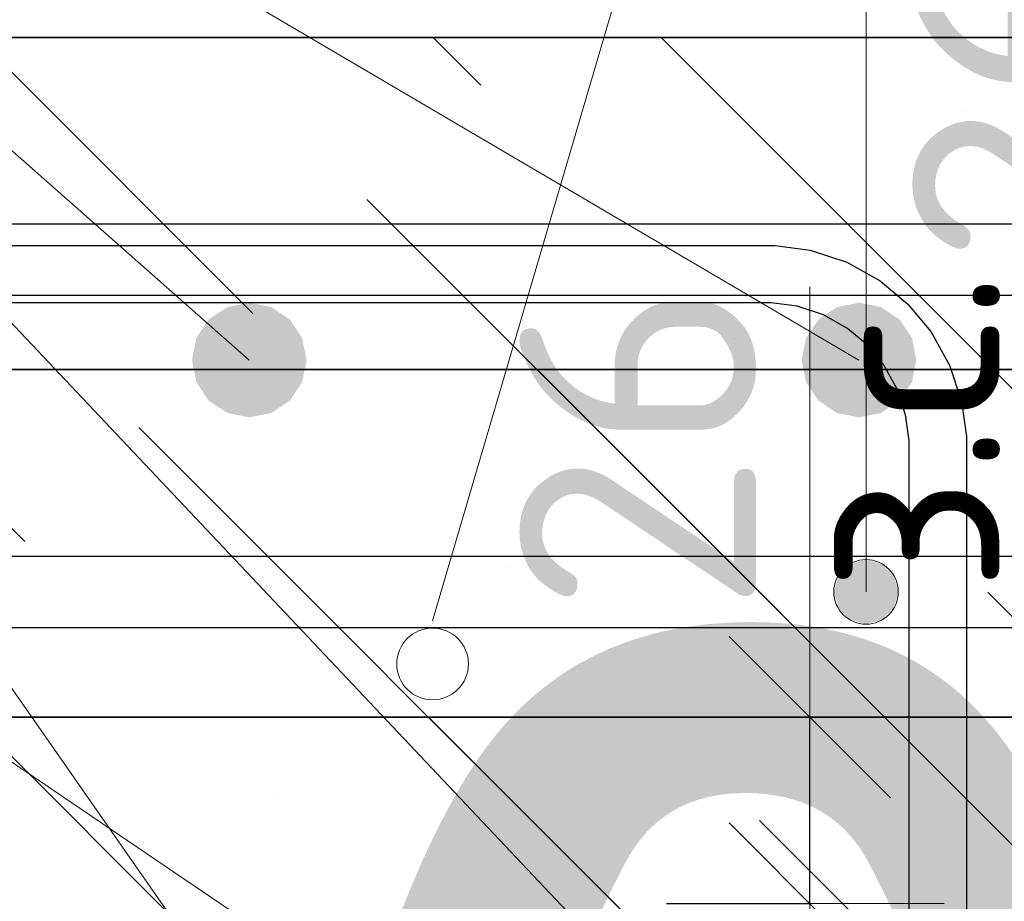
# Model space of a CAD drawing. Header units: metres. Extents: x -38 to 97, y -15 to 21.
# Tile 137 of 229: x 72.368 to 72.506, y 6.558 to 6.681. Entities that reach past the tile are written whole.
import ezdxf

# ---------------------------------------------------------------- set-up
doc = ezdxf.new("R2010")
doc.units = ezdxf.units.M
doc.header["$PDMODE"] = 65
for name, color, linetype, lineweight in [('XR$3$Арм. стержнями верхней зоны', 180, 'Continuous', 35), ('XR$3$Арм.стержн. Арматура края', 96, 'Continuous', 35), ('XR$3$Арм.стержн. Хомут', 240, 'Continuous', 35), ('XR$3$Арм.стержн.горизонт. 1', 180, 'Continuous', 35), ('XR$3$Размерная линия_ общее', 7, 'Continuous', 13), ('XR$4$Арм.стержн.горизонт. 1', 180, 'Continuous', 35), ('XR$4$Размерная линия_ общее', 7, 'Continuous', 13), ('XR$6$Арм. стержнями верхней зоны', 180, 'Continuous', 35), ('XR$6$Арм.стержн. Арматура края', 96, 'Continuous', 35), ('XR$6$ВК__отв в полу 1-2 эт', 220, 'Continuous', 25), ('XR$6$Размерная линия_ общее', 7, 'Continuous', 13)]:
    doc.layers.add(name, color=color, linetype=linetype, lineweight=lineweight)
doc.styles.add('ISOCPEUR', font='txt')
doc.dimstyles.new('DIMSTYLE_11', dxfattribs={"dimtxt": 0.033, "dimasz": 0.0375, "dimexe": 0, "dimexo": 0, "dimgap": 0.0165, "dimtad": 2, "dimdec": 0, "dimlfac": 1000, "dimrnd": 1, "dimzin": 12, "dimdsep": 46, "dimtxsty": 'ISOCPEUR', "dimblk1": 'ALL_ML_STRICH', "dimblk2": 'ALL_ML_STRICH', "dimsah": 1, "dimcen": 0, "dimclrd": 7, "dimclre": 256, "dimclrt": 7, "dimadec": 0, "dimazin": 0, "dimtfac": 1, "dimtdec": 0, "dimtix": 1, "dimtmove": 2, "dimatfit": 3, "dimfxl": 0, "dimtvp": 1.2, "dimtzin": 0, "dimlwd": 0, "dimlwe": -3, "dimarcsym": 0})
pattern_1 = [(135, (0, 0), (-0.031819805, -0.031819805), [0.4, -0.05, 0, -0.05]), (135, (-0.01591, -0.01591), (-0.031819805, -0.031819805), [0.8, -0.1, 0.1, -0.1])]

# ---------------------------------------------------------------- blocks, each defined once
blk = doc.blocks.new('ALL_ML_STRICH')
at = {"color": 0, "linetype": 'ByBlock', "lineweight": -2}
for p, q in [((0, -0.5), (0, 0.5)), ((-0.3, -0.3), (0.3, 0.3)), ((-1, 0), (0.5, 0))]:
    blk.add_line(p, q, dxfattribs=at)
blk = doc.blocks.new('*D143')
at = {"layer": 'DEFPOINTS', "color": 7, "linetype": 'Continuous', "lineweight": 13, "transparency": 33554687}
for p in [(72.50314, 6.67826), (72.50314, 6.65226), (72.54312, 6.65226)]:
    blk.add_point(p, dxfattribs=at)
at = {"layer": 'XR$3$Размерная линия_ общее', "color": 253, "linetype": 'Continuous', "lineweight": -2, "true_color": 0xa0a0a0, "transparency": 33554687}
for p, q in [((72.52314, 6.67826), (72.54312, 6.67826)), ((72.52314, 6.65226), (72.54312, 6.65226))]:
    blk.add_line(p, q, dxfattribs=at)
at = {"layer": 'XR$3$Размерная линия_ общее', "color": 7, "linetype": 'Continuous', "lineweight": -2, "transparency": 33554687}
blk.add_line((72.54312, 6.65226), (72.54312, 6.67826), dxfattribs=at)
at = {"layer": 'XR$3$Размерная линия_ общее', "color": 7, "linetype": 'Continuous', "lineweight": 13, "transparency": 33554687, "xscale": 0.0375, "yscale": 0.0375, "zscale": 0.0375}
for p, rotation in [((72.54312, 6.67826), 90), ((72.54312, 6.65226), 270)]:
    blk.add_blockref('ALL_ML_STRICH', p, dxfattribs=dict(at, rotation=rotation))
at = {"layer": 'XR$3$Размерная линия_ общее', "color": 7, "linetype": 'Continuous', "lineweight": 13, "transparency": 33554687, "insert": (72.54266, 6.69562), "char_height": 0.027, "width": 0.00135, "attachment_point": 1, "rotation": 90, "line_spacing_factor": 0.60241, "style": 'ISOCPEUR'}
blk.add_mtext('з.с.', dxfattribs=at)
at = {"layer": 'XR$3$Размерная линия_ общее', "color": 7, "linetype": 'Continuous', "lineweight": 13, "transparency": 33554687, "insert": (72.51912, 6.71598), "char_height": 0.033, "width": 0.066, "attachment_point": 5, "rotation": 90, "style": 'ISOCPEUR'}
blk.add_mtext('\\A1;{26}', dxfattribs=at)
blk = doc.blocks.new('*D495')
at = {"layer": 'DEFPOINTS', "color": 7, "linetype": 'Continuous', "lineweight": 13, "transparency": 33554687}
for p in [(72.4384, 6.58345), (72.4384, 6.55745), (72.47839, 6.55745)]:
    blk.add_point(p, dxfattribs=at)
at = {"layer": 'XR$4$Размерная линия_ общее', "color": 253, "linetype": 'Continuous', "lineweight": -2, "true_color": 0xa0a0a0, "transparency": 33554687}
for p, q in [((72.4584, 6.58345), (72.47839, 6.58345)), ((72.4584, 6.55745), (72.47839, 6.55745))]:
    blk.add_line(p, q, dxfattribs=at)
at = {"layer": 'XR$4$Размерная линия_ общее', "color": 7, "linetype": 'Continuous', "lineweight": -2, "transparency": 33554687}
blk.add_line((72.47839, 6.55745), (72.47839, 6.58345), dxfattribs=at)
at = {"layer": 'XR$4$Размерная линия_ общее', "color": 7, "linetype": 'Continuous', "lineweight": 13, "transparency": 33554687, "xscale": 0.0375, "yscale": 0.0375, "zscale": 0.0375}
for p, rotation in [((72.47839, 6.58345), 90), ((72.47839, 6.55745), 270)]:
    blk.add_blockref('ALL_ML_STRICH', p, dxfattribs=dict(at, rotation=rotation))
at = {"layer": 'XR$4$Размерная линия_ общее', "color": 7, "linetype": 'Continuous', "lineweight": 13, "transparency": 33554687, "insert": (72.47793, 6.60081), "char_height": 0.027, "width": 0.00135, "attachment_point": 1, "rotation": 90, "line_spacing_factor": 0.60241, "style": 'ISOCPEUR'}
blk.add_mtext('з.с.', dxfattribs=at)
at = {"layer": 'XR$4$Размерная линия_ общее', "color": 7, "linetype": 'Continuous', "lineweight": 13, "transparency": 33554687, "insert": (72.45439, 6.62117), "char_height": 0.033, "width": 0.066, "attachment_point": 5, "rotation": 90, "style": 'ISOCPEUR'}
blk.add_mtext('\\A1;{26}', dxfattribs=at)
blk = doc.blocks.new('*D947')
at = {"layer": 'DEFPOINTS', "color": 7, "linetype": 'Continuous', "lineweight": 13, "transparency": 33554687}
for p in [(72.49323, 6.63192), (72.49323, 6.60592), (72.53322, 6.60592)]:
    blk.add_point(p, dxfattribs=at)
at = {"layer": 'XR$6$Размерная линия_ общее', "color": 253, "linetype": 'Continuous', "lineweight": -2, "true_color": 0xa0a0a0, "transparency": 33554687}
for p, q in [((72.51323, 6.63192), (72.53322, 6.63192)), ((72.51323, 6.60592), (72.53322, 6.60592))]:
    blk.add_line(p, q, dxfattribs=at)
at = {"layer": 'XR$6$Размерная линия_ общее', "color": 7, "linetype": 'Continuous', "lineweight": -2, "transparency": 33554687}
blk.add_line((72.53322, 6.60592), (72.53322, 6.63192), dxfattribs=at)
at = {"layer": 'XR$6$Размерная линия_ общее', "color": 7, "linetype": 'Continuous', "lineweight": 13, "transparency": 33554687, "xscale": 0.0375, "yscale": 0.0375, "zscale": 0.0375}
for p, rotation in [((72.53322, 6.63192), 90), ((72.53322, 6.60592), 270)]:
    blk.add_blockref('ALL_ML_STRICH', p, dxfattribs=dict(at, rotation=rotation))
at = {"layer": 'XR$6$Размерная линия_ общее', "color": 7, "linetype": 'Continuous', "lineweight": 13, "transparency": 33554687, "insert": (72.53275, 6.64929), "char_height": 0.027, "width": 0.00135, "attachment_point": 1, "rotation": 90, "line_spacing_factor": 0.60241, "style": 'ISOCPEUR'}
blk.add_mtext('з.с.', dxfattribs=at)
at = {"layer": 'XR$6$Размерная линия_ общее', "color": 7, "linetype": 'Continuous', "lineweight": 13, "transparency": 33554687, "insert": (72.50922, 6.66965), "char_height": 0.033, "width": 0.066, "attachment_point": 5, "rotation": 90, "style": 'ISOCPEUR'}
blk.add_mtext('\\A1;{26}', dxfattribs=at)

msp = doc.modelspace()

# ---------------------------------------------------------------- hatches: boundary and pattern name
at = {"linetype": 'Continuous', "lineweight": 25, "transparency": 33554687}
h = msp.add_hatch(dxfattribs=at)
h.set_pattern_fill('__________540', scale=0.015, style=0, pattern_type=2)
h.set_pattern_definition(pattern_1)
h.paths.add_polyline_path([(72.52526, 6.67826), (72.27526, 6.67826), (72.27526, 6.37826), (72.52526, 6.37826)], flags=0)
at = {"linetype": 'Continuous', "lineweight": 13, "transparency": 33554687}
h = msp.add_hatch(dxfattribs=at)
h.set_pattern_fill('__________540', scale=0.015, style=0, pattern_type=2)
h.set_pattern_definition(pattern_1)
h.paths.add_polyline_path([(72.12578, 6.63192), (72.12578, 6.43192), (72.57861, 6.43192), (72.57861, 6.63192)], flags=0)
h = msp.add_hatch(dxfattribs=at)
h.set_pattern_fill('__________540', scale=0.015, style=0, pattern_type=2)
h.set_pattern_definition(pattern_1)
h.paths.add_polyline_path([(72.21432, 6.58345), (72.21432, 6.38345), (72.62859, 6.38345), (72.62859, 6.58345)], flags=0)
at = {"layer": 'XR$3$Арм.стержн.горизонт. 1', "linetype": 'Continuous', "lineweight": 50, "transparency": 33554687}
for points in [[(72.40819, 6.63326), (72.40758, 6.63632), (72.40584, 6.63892), (72.40325, 6.64065), (72.40019, 6.64126), (72.39713, 6.64065), (72.39453, 6.63892), (72.3928, 6.63632), (72.39219, 6.63326), (72.3928, 6.6302), (72.39453, 6.6276), (72.39713, 6.62587), (72.40019, 6.62526), (72.40325, 6.62587), (72.40584, 6.6276), (72.40758, 6.6302)], [(72.49326, 6.63326), (72.49266, 6.63632), (72.49092, 6.63892), (72.48833, 6.64065), (72.48526, 6.64126), (72.4822, 6.64065), (72.47961, 6.63892), (72.47787, 6.63632), (72.47726, 6.63326), (72.47787, 6.6302), (72.47961, 6.6276), (72.4822, 6.62587), (72.48526, 6.62526), (72.48833, 6.62587), (72.49092, 6.6276), (72.49266, 6.6302)]]:
    msp.add_hatch(color=7, dxfattribs=at).paths.add_polyline_path(points)
at = {"layer": 'XR$6$Арм. стержнями верхней зоны', "linetype": 'Continuous', "lineweight": 13, "transparency": 33554687}
for points in [[(72.484, 6.60479), (72.4885, 6.60479), (72.48625, 6.60542)], [(72.4885, 6.60479), (72.484, 6.60479), (72.48238, 6.60317)], [(72.4885, 6.60479), (72.48238, 6.60317), (72.49012, 6.60317)], [(72.49012, 6.60317), (72.48238, 6.60317), (72.48175, 6.60092)], [(72.49012, 6.60317), (72.48175, 6.60092), (72.49075, 6.60092)], [(72.49075, 6.60092), (72.48175, 6.60092), (72.48238, 6.59867)], [(72.49075, 6.60092), (72.48238, 6.59867), (72.49012, 6.59867)], [(72.49012, 6.59867), (72.48238, 6.59867), (72.484, 6.59705)], [(72.49012, 6.59867), (72.484, 6.59705), (72.4885, 6.59705)], [(72.4885, 6.59705), (72.484, 6.59705), (72.48625, 6.59642)]]:
    msp.add_hatch(color=7, dxfattribs=at).paths.add_polyline_path(points)

# ---------------------------------------------------------------- linework, layer by layer
at = {"color": 7, "linetype": 'Continuous', "lineweight": 35, "transparency": 33554687}
for p, q in [((72.52526, 6.67826), (72.27526, 6.67826)), ((72.57861, 6.63192), (72.12578, 6.63192)), ((72.62859, 6.58345), (72.21432, 6.58345))]:
    msp.add_line(p, q, dxfattribs=at)
at = {"color": 7, "linetype": 'Continuous', "lineweight": 13, "transparency": 33554687}
msp.add_line((72.47839, 6.58345), (72.47839, 6.64345), dxfattribs=at)
msp.add_circle((72.42577, 6.59087), 0.005, dxfattribs=at)
at = {"layer": 'XR$3$Арм. стержнями верхней зоны', "color": 4, "linetype": 'Continuous', "lineweight": 25, "transparency": 33554687}
msp.add_lwpolyline([(72.30026, 6.65226), (72.66223, 6.65226), (72.66223, 6.64226), (72.30026, 6.64226), (72.30026, 6.65226)], dxfattribs=at)
at = {"layer": 'XR$3$Арм.стержн. Арматура края', "color": 4, "linetype": 'Continuous', "lineweight": 25, "transparency": 33554687}
for points in [[(72.66223, 6.51826), (72.33355, 6.51826), (72.32745, 6.51911), (72.3211, 6.5212), (72.31526, 6.52448), (72.31044, 6.5285), (72.30642, 6.53331), (72.30315, 6.53916), (72.30106, 6.54551), (72.30021, 6.55161), (72.30021, 6.61891), (72.30106, 6.62501), (72.30315, 6.63136), (72.30642, 6.63721), (72.31044, 6.64202), (72.31526, 6.64604), (72.3211, 6.64932), (72.32745, 6.65141), (72.33355, 6.65226), (72.66223, 6.65226)], [(72.66223, 6.64226), (72.33425, 6.64226), (72.32973, 6.64163), (72.32515, 6.64012), (72.32095, 6.63777), (72.31754, 6.63492), (72.31469, 6.63151), (72.31234, 6.62732), (72.31084, 6.62274), (72.31021, 6.61822), (72.31021, 6.5523), (72.31084, 6.54778), (72.31234, 6.5432), (72.31469, 6.53901), (72.31754, 6.5356), (72.32095, 6.53275), (72.32515, 6.5304), (72.32973, 6.52889), (72.33425, 6.52826), (72.66223, 6.52826)]]:
    msp.add_lwpolyline(points, dxfattribs=at)
at = {"layer": 'XR$3$Арм.стержн. Хомут', "color": 40, "linetype": 'Continuous', "lineweight": 25, "transparency": 33554687}
for points in [[(72.3269, 6.64926), (72.47359, 6.64926), (72.47847, 6.64858), (72.48355, 6.64691), (72.48822, 6.64429), (72.49207, 6.64107), (72.49529, 6.63722), (72.49791, 6.63254), (72.49959, 6.62746), (72.50026, 6.62258), (72.50026, 6.42994), (72.49959, 6.42506), (72.49791, 6.41998), (72.49529, 6.4153), (72.49207, 6.41145), (72.48822, 6.40823), (72.48355, 6.40561), (72.47847, 6.40394), (72.47359, 6.40326), (72.3269, 6.40326)], [(72.3269, 6.64926), (72.47359, 6.64926), (72.47847, 6.64858), (72.48355, 6.64691), (72.48822, 6.64429), (72.49207, 6.64107), (72.49529, 6.63722), (72.49791, 6.63254), (72.49959, 6.62746), (72.50026, 6.62258), (72.50026, 6.42994), (72.49959, 6.42506), (72.49791, 6.41998), (72.49529, 6.4153), (72.49207, 6.41145), (72.48822, 6.40823), (72.48355, 6.40561), (72.47847, 6.40394), (72.47359, 6.40326), (72.3269, 6.40326)], [(72.32746, 6.41126), (72.47303, 6.41126), (72.47665, 6.41176), (72.48031, 6.41297), (72.48367, 6.41485), (72.4864, 6.41713), (72.48868, 6.41986), (72.49055, 6.42321), (72.49176, 6.42687), (72.49226, 6.43049), (72.49226, 6.62203), (72.49176, 6.62564), (72.49055, 6.62931), (72.48868, 6.63266), (72.4864, 6.63539), (72.48367, 6.63767), (72.48031, 6.63955), (72.47665, 6.64076), (72.47303, 6.64126), (72.32746, 6.64126)], [(72.32746, 6.41126), (72.47303, 6.41126), (72.47665, 6.41176), (72.48031, 6.41297), (72.48367, 6.41485), (72.4864, 6.41713), (72.48868, 6.41986), (72.49055, 6.42321), (72.49176, 6.42687), (72.49226, 6.43049), (72.49226, 6.62203), (72.49176, 6.62564), (72.49055, 6.62931), (72.48868, 6.63266), (72.4864, 6.63539), (72.48367, 6.63767), (72.48031, 6.63955), (72.47665, 6.64076), (72.47303, 6.64126), (72.32746, 6.64126)]]:
    msp.add_lwpolyline(points, dxfattribs=at)
at = {"layer": 'XR$3$Арм.стержн.горизонт. 1', "color": 7, "linetype": 'Continuous', "lineweight": 13, "transparency": 33554687}
for q in [(72.4853, 6.41826), (72.4853, 6.51326), (72.48526, 6.63326), (72.40019, 6.63326)]:
    msp.add_line((72.23031, 6.78305), q, dxfattribs=at)
at = {"layer": 'XR$4$Арм.стержн.горизонт. 1', "color": 7, "linetype": 'Continuous', "lineweight": 13, "transparency": 33554687}
msp.add_line((72.1672, 6.71235), (72.42428, 6.53845), dxfattribs=at)
at = {"layer": 'XR$6$Арм. стержнями верхней зоны', "color": 7, "linetype": 'Continuous', "lineweight": 13, "transparency": 33554687}
for p, q in [((72.48625, 6.80286), (72.48625, 6.60092)), ((72.48625, 6.60542), (72.48625, 6.60542)), ((72.48175, 6.60092), (72.48175, 6.60092)), ((72.49075, 6.60092), (72.49075, 6.60092)), ((72.48625, 6.59642), (72.48625, 6.59642))]:
    msp.add_line(p, q, dxfattribs=at)
at = {"layer": 'XR$6$Арм. стержнями верхней зоны', "color": 4, "linetype": 'Continuous', "lineweight": 25, "transparency": 33554687}
msp.add_lwpolyline([(72.15077, 6.60592), (72.58361, 6.60592), (72.58361, 6.59592), (72.15077, 6.59592), (72.15077, 6.60592)], dxfattribs=at)
at = {"layer": 'XR$6$Арм. стержнями верхней зоны', "color": 7, "linetype": 'Continuous', "lineweight": 13, "transparency": 33554687}
msp.add_circle((72.48625, 6.60092), 0.0045, dxfattribs=at)
at = {"layer": 'XR$6$Арм.стержн. Арматура края', "color": 4, "linetype": 'Continuous', "lineweight": 25, "transparency": 33554687}
for points in [[(72.58361, 6.47192), (72.17933, 6.47192), (72.17411, 6.47265), (72.16868, 6.47444), (72.16367, 6.47725), (72.15954, 6.4807), (72.15609, 6.48482), (72.15328, 6.48983), (72.15149, 6.49527), (72.15077, 6.50049), (72.15077, 6.57736), (72.15149, 6.58258), (72.15328, 6.58801), (72.15609, 6.59302), (72.15954, 6.59715), (72.16367, 6.6006), (72.16868, 6.60341), (72.17411, 6.6052), (72.17933, 6.60592), (72.58361, 6.60592)], [(72.58361, 6.59592), (72.18002, 6.59592), (72.17639, 6.59542), (72.17272, 6.59421), (72.16936, 6.59233), (72.16664, 6.59005), (72.16436, 6.58733), (72.16248, 6.58397), (72.16127, 6.5803), (72.16077, 6.57667), (72.16077, 6.50118), (72.16127, 6.49755), (72.16248, 6.49388), (72.16436, 6.49052), (72.16664, 6.4878), (72.16936, 6.48552), (72.17272, 6.48364), (72.17639, 6.48243), (72.18002, 6.48192), (72.58361, 6.48192)]]:
    msp.add_lwpolyline(points, dxfattribs=at)
at = {"layer": 'XR$6$ВК__отв в полу 1-2 эт', "color": 7, "linetype": 'Continuous', "lineweight": 13, "transparency": 33554687}
msp.add_line((72.42577, 6.59687), (72.48625, 6.80286), dxfattribs=at)

# ---------------------------------------------------------------- texts
at = {"color": 7, "linetype": 'Continuous', "lineweight": 35, "transparency": 33554687, "insert": (70.35063, 6.34671), "char_height": 0.25, "width": 2.7437149, "attachment_point": 7, "style": 'ISOCPEUR'}
msp.add_mtext('\\W0.96;ГОСТ 34028-2016', dxfattribs=at)

# ---------------------------------------------------------------- dimensions: what is measured, and where the dimension line sits
at = {"layer": 'XR$3$Размерная линия_ общее', "color": 7, "linetype": 'Continuous', "lineweight": 13, "transparency": 33554687}
dim = msp.add_linear_dim(base=(72.54312, 6.67826), p1=(72.52314, 6.65226), p2=(72.52314, 6.67826), angle=90, text='<>\\Xз.с.', dimstyle='DIMSTYLE_11', override={"dimpost": '<>', "dimclrd": 7, "dimclre": 253, "dimclrt": 7, "dimlwd": 0, "dimlwe": 65533}, dxfattribs=at)
dim.commit()
dim.dimension.update_dxf_attribs({"geometry": '*D143', "text_midpoint": (72.51912, 6.71598), "dimtype": 160})
at = {"layer": 'XR$4$Размерная линия_ общее', "color": 7, "linetype": 'Continuous', "lineweight": 13, "transparency": 33554687}
dim = msp.add_linear_dim(base=(72.47839, 6.58345), p1=(72.4584, 6.55745), p2=(72.4584, 6.58345), angle=90, text='<>\\Xз.с.', dimstyle='DIMSTYLE_11', override={"dimpost": '<>', "dimclrd": 7, "dimclre": 253, "dimclrt": 7, "dimlwd": 0, "dimlwe": 65533}, dxfattribs=at)
dim.commit()
dim.dimension.update_dxf_attribs({"geometry": '*D495', "text_midpoint": (72.45439, 6.62117), "dimtype": 160})
at = {"layer": 'XR$6$Размерная линия_ общее', "color": 7, "linetype": 'Continuous', "lineweight": 13, "transparency": 33554687}
dim = msp.add_linear_dim(base=(72.53322, 6.63192), p1=(72.51323, 6.60592), p2=(72.51323, 6.63192), angle=90, text='<>\\Xз.с.', dimstyle='DIMSTYLE_11', override={"dimpost": '<>', "dimclrd": 7, "dimclre": 253, "dimclrt": 7, "dimlwd": 0, "dimlwe": 65533}, dxfattribs=at)
dim.commit()
dim.dimension.update_dxf_attribs({"geometry": '*D947', "text_midpoint": (72.50922, 6.66965), "dimtype": 160})

doc.saveas('drawing.dxf')
